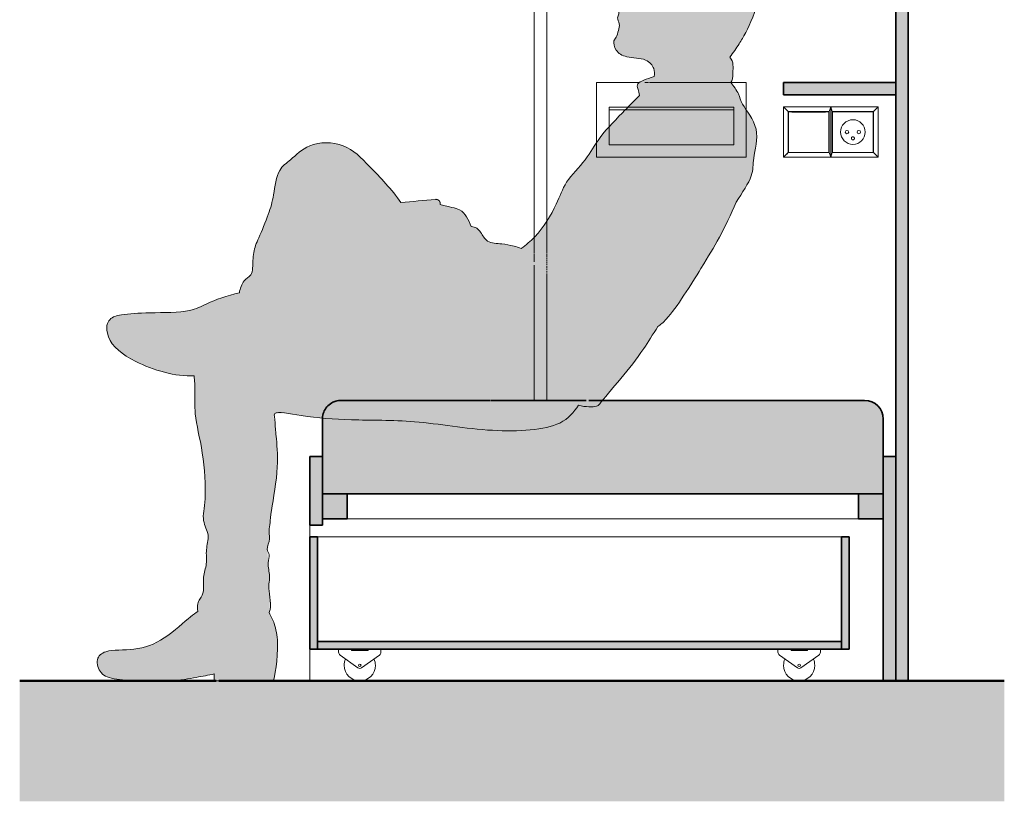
# Model space of a CAD drawing. Header units: centimetres. Extents: x 11682 to 15279, y -243 to 11866.
# Tile 6 of 13: x 13672 to 13830, y 611 to 736. Entities that reach past the tile are written whole.
import ezdxf

# ---------------------------------------------------------------- set-up
doc = ezdxf.new("R2010")
doc.units = ezdxf.units.CM
for name, color, linetype, lineweight in [('A-DETL-GENF', 92, 'Continuous', 18), ('A-FLOR-FNSH', 192, 'Continuous', 50), ('A-FLOR-PATT', 8, 'Continuous', 50), ('A-GENM', 13, 'Continuous', 18), ('E-ELEC-FIXT', 91, 'Continuous', 18), ('G-IMPT', 8, 'Continuous', 18)]:
    doc.layers.add(name, color=color, linetype=linetype, lineweight=lineweight)

# ---------------------------------------------------------------- blocks, each defined once
blk = doc.blocks.new('FURN_Sp_Lozko 2-02Nrozk - E25-LZ-01-10197810-E25-LZ-02-3 Copy 1')
at = {"layer": 'A-GENM'}
for points in [[(11841.54, 630), (11841.54, 830), (11839.54, 830), (11839.54, 630)], [(11821.54, 724), (11839.54, 724), (11839.54, 726), (11821.54, 726), (11821.54, 724.22)], [(11817.46, 660), (11837.54, 660), (11837.54, 672), (11837.43, 672.78), (11837.13, 673.5), (11836.66, 674.12), (11836.04, 674.6), (11835.31, 674.9), (11834.54, 675), (11792.48, 675), (11791.87, 674.27), (11791.44, 674.03), (11791.07, 673.98), (11790.54, 673.96), (11789.9, 673.99), (11789.21, 674.09), (11788.65, 674.19), (11788.37, 673.68), (11788.01, 673.18), (11787.59, 672.72), (11787.09, 672.29), (11786.53, 671.9), (11785.89, 671.54), (11785.19, 671.22), (11784.42, 670.94), (11783.54, 670.69), (11782.67, 670.5), (11781.68, 670.34), (11780.61, 670.23), (11778.9, 670.14), (11777.17, 670.12), (11776.02, 670.14), (11774.27, 670.23), (11771.93, 670.43), (11770.23, 670.61), (11767.45, 670.98), (11765.27, 671.25), (11762.07, 671.58), (11759.99, 671.73), (11757.94, 671.79), (11751.17, 671.91), (11749.35, 672.01), (11747.55, 672.11), (11747.54, 671.93), (11747.54, 660), (11797.71, 660)], [(11747.54, 655), (11747.54, 666), (11745.54, 666), (11745.54, 655), (11746.74, 655)], [(11837.54, 630), (11839.54, 630), (11839.54, 666), (11837.54, 666), (11837.54, 636.88)], [(11827.33, 635.1), (11830.84, 635.1), (11830.84, 636.3), (11746.74, 636.3), (11746.74, 635.1), (11817.46, 635.1)]]:
    blk.add_hatch(color=8, dxfattribs=at).paths.add_polyline_path(points)
h = blk.add_hatch(color=8, dxfattribs=at)
h.paths.add_polyline_path([(11834.54, 656), (11837.54, 656), (11837.54, 660), (11833.54, 660), (11833.54, 656)])
h.paths.add_polyline_path([(11748.34, 656), (11751.54, 656), (11751.54, 660), (11747.54, 660), (11747.54, 656)])
h = blk.add_hatch(color=8, dxfattribs=at)
h.paths.add_polyline_path([(11745.54, 635.1), (11746.74, 635.1), (11746.74, 653.1), (11745.54, 653.1), (11745.54, 636.3)])
h.paths.add_polyline_path([(11830.84, 635.1), (11832.04, 635.1), (11832.04, 653.1), (11830.84, 653.1), (11830.84, 636.3)])
at = {"layer": 'A-GENM', "lineweight": 35}
for p, q in [((11839.54, 830), (11839.54, 630)), ((11841.54, 630), (11841.54, 830)), ((11839.54, 726), (11821.54, 726)), ((11821.54, 726), (11821.54, 724)), ((11839.54, 724), (11839.54, 726)), ((11821.54, 724), (11839.54, 724)), ((11762, 675), (11750.54, 675)), ((11762.48, 675), (11762.01, 675)), ((11762.96, 675), (11762.49, 675)), ((11763.45, 675), (11762.97, 675)), ((11763.94, 675), (11763.46, 675)), ((11764.43, 675), (11763.95, 675)), ((11764.92, 675), (11764.44, 675)), ((11765.41, 675), (11764.93, 675)), ((11765.91, 675), (11765.42, 675)), ((11766.4, 675), (11765.91, 675)), ((11766.9, 675), (11766.41, 675)), ((11767.39, 675), (11766.91, 675)), ((11767.9, 675), (11767.41, 675)), ((11768.4, 675), (11767.91, 675)), ((11768.9, 675), (11768.41, 675)), ((11769.4, 675), (11768.91, 675)), ((11769.91, 675), (11769.42, 675)), ((11770.41, 675), (11769.92, 675)), ((11770.91, 675), (11770.42, 675)), ((11771.41, 675), (11770.92, 675)), ((11771.91, 675), (11771.43, 675)), ((11772.43, 675), (11771.94, 675)), ((11772.95, 675), (11772.45, 675)), ((11773.48, 675), (11772.99, 675)), ((11774.02, 675), (11773.52, 675)), ((11774.54, 675), (11774.04, 675)), ((11789.88, 675), (11774.62, 675)), ((11791.54, 675), (11790.3, 675)), ((11791.94, 675), (11791.54, 675)), ((11792.07, 675), (11791.99, 675)), ((11792.19, 675), (11792.11, 675)), ((11792.29, 675), (11792.21, 675)), ((11792.39, 675), (11792.31, 675)), ((11792.48, 675), (11792.39, 675)), ((11834.54, 675), (11792.48, 675)), ((11747.54, 672), (11747.54, 660)), ((11837.54, 660), (11837.54, 672)), ((11747.54, 666), (11745.54, 666)), ((11745.54, 666), (11745.54, 655)), ((11747.54, 655), (11747.54, 666)), ((11839.54, 666), (11837.54, 666)), ((11837.54, 666), (11837.54, 630)), ((11839.54, 630), (11839.54, 666)), ((11747.54, 660), (11837.54, 660)), ((11751.54, 660), (11747.54, 660)), ((11747.54, 660), (11747.54, 656)), ((11751.54, 656), (11751.54, 660)), ((11837.54, 660), (11833.54, 660)), ((11833.54, 660), (11833.54, 656)), ((11837.54, 656), (11837.54, 660)), ((11747.54, 656), (11751.54, 656)), ((11833.54, 656), (11837.54, 656)), ((11745.54, 655), (11747.54, 655)), ((11746.74, 653.1), (11745.54, 653.1)), ((11745.54, 653.1), (11745.54, 635.1)), ((11746.74, 635.1), (11746.74, 653.1)), ((11832.04, 653.1), (11830.84, 653.1)), ((11830.84, 653.1), (11830.84, 635.1)), ((11832.04, 635.1), (11832.04, 653.1)), ((11745.54, 635.1), (11746.74, 635.1)), ((11830.84, 636.3), (11746.74, 636.3)), ((11746.74, 636.3), (11746.74, 635.1)), ((11746.74, 635.1), (11830.84, 635.1)), ((11830.84, 635.1), (11830.84, 636.3)), ((11830.84, 635.1), (11832.04, 635.1)), ((11837.54, 630), (11839.54, 630)), ((11839.54, 630), (11841.54, 630))]:
    blk.add_line(p, q, dxfattribs=at)
at = {"layer": 'A-GENM'}
for p, q in [((11781.54, 759), (11781.54, 701.14)), ((11783.54, 759), (11783.54, 703.71)), ((11783.54, 759), (11783.54, 703.71)), ((11798.39, 726), (11791.54, 726)), ((11791.54, 726), (11791.54, 716.35)), ((11799.33, 726), (11799.3, 726)), ((11799.37, 726), (11799.34, 726)), ((11799.41, 726), (11799.38, 726)), ((11799.44, 726), (11799.41, 726)), ((11799.48, 726), (11799.45, 726)), ((11799.52, 726), (11799.49, 726)), ((11799.56, 726), (11799.53, 726)), ((11799.87, 726), (11799.57, 726)), ((11813.06, 726), (11800.04, 726)), ((11815.54, 726), (11813.06, 726)), ((11815.54, 721.61), (11815.54, 726)), ((11793.54, 718.87), (11793.54, 722)), ((11793.54, 722), (11796.54, 722)), ((11796.54, 722), (11796.8, 722)), ((11796.8, 722), (11797.06, 722)), ((11797.06, 722), (11797.31, 722)), ((11797.32, 722), (11797.57, 722)), ((11797.58, 722), (11797.82, 722)), ((11797.84, 722), (11798.67, 722)), ((11798.69, 722), (11799.33, 722)), ((11799.34, 722), (11799.65, 722)), ((11799.67, 722), (11799.97, 722)), ((11799.99, 722), (11800.28, 722)), ((11800.31, 722), (11800.87, 722)), ((11800.9, 722), (11813.54, 722)), ((11813.54, 722), (11813.54, 716.01)), ((11821.54, 722.06), (11822.27, 721.33)), ((11821.54, 722.06), (11821.54, 714)), ((11829.11, 722.06), (11821.54, 722.06)), ((11828.87, 721.33), (11829.11, 722.06)), ((11829.11, 722.06), (11828.87, 721.33)), ((11829.11, 714), (11829.11, 722.06)), ((11829.11, 722.06), (11829.36, 721.33)), ((11829.11, 722.06), (11829.11, 714)), ((11829.36, 721.33), (11829.11, 722.06)), ((11836.69, 722.06), (11829.11, 722.06)), ((11835.96, 721.33), (11836.69, 722.06)), ((11836.69, 714), (11836.69, 722.06)), ((11793.54, 721.6), (11796.15, 721.6)), ((11796.15, 721.6), (11796.18, 721.6)), ((11796.18, 721.6), (11796.47, 721.6)), ((11796.47, 721.6), (11796.75, 721.6)), ((11796.76, 721.6), (11797.03, 721.6)), ((11797.04, 721.6), (11797.3, 721.6)), ((11797.3, 721.6), (11797.56, 721.6)), ((11797.56, 721.6), (11797.81, 721.6)), ((11797.83, 721.6), (11798.07, 721.6)), ((11798.08, 721.6), (11798.32, 721.6)), ((11798.35, 721.6), (11799.52, 721.6)), ((11799.54, 721.6), (11800.15, 721.6)), ((11800.18, 721.6), (11800.47, 721.6)), ((11800.49, 721.6), (11813.54, 721.6)), ((11815.54, 721.41), (11815.54, 721.59)), ((11815.54, 721.24), (11815.54, 721.4)), ((11815.54, 720.93), (11815.54, 721.23)), ((11815.54, 720.75), (11815.54, 720.89)), ((11815.54, 714.97), (11815.54, 720.73)), ((11822.27, 714.73), (11822.27, 721.33)), ((11822.27, 721.33), (11828.87, 721.33)), ((11828.87, 721.33), (11828.87, 714.73)), ((11829.36, 714.73), (11829.36, 721.33)), ((11829.36, 721.33), (11835.96, 721.33)), ((11836.17, 721.55), (11835.96, 721.33)), ((11835.96, 721.33), (11835.96, 714.73)), ((11793.54, 718.8), (11793.54, 718.87)), ((11793.54, 718.54), (11793.54, 718.8)), ((11793.54, 718.03), (11793.54, 718.54)), ((11793.54, 717.78), (11793.54, 718.03)), ((11793.54, 717.53), (11793.54, 717.77)), ((11793.54, 717.28), (11793.54, 717.52)), ((11793.54, 717.03), (11793.54, 717.27)), ((11791.54, 716.35), (11791.54, 715.95)), ((11791.54, 715.95), (11791.54, 715.74)), ((11791.54, 715.74), (11791.54, 715.53)), ((11793.54, 716.79), (11793.54, 717.02)), ((11793.54, 716.55), (11793.54, 716.78)), ((11793.54, 716.31), (11793.54, 716.53)), ((11793.54, 716), (11793.54, 716.29)), ((11794.02, 716), (11793.54, 716)), ((11795.22, 716), (11794.05, 716)), ((11800.16, 716), (11795.24, 716)), ((11802.64, 716), (11800.18, 716)), ((11812.51, 716), (11802.67, 716)), ((11813.54, 716), (11812.52, 716)), ((11791.54, 715.53), (11791.54, 715.32)), ((11791.54, 715.32), (11791.54, 715.11)), ((11791.54, 715.1), (11791.54, 714.9)), ((11791.54, 714.89), (11791.54, 714.69)), ((11791.54, 714.69), (11791.54, 714.49)), ((11791.54, 714.48), (11791.54, 714.29)), ((11791.54, 714.27), (11791.54, 714.09)), ((11815.54, 714.78), (11815.54, 714.96)), ((11815.54, 714.68), (11815.54, 714.77)), ((11815.54, 714.59), (11815.54, 714.67)), ((11815.54, 714.49), (11815.54, 714.57)), ((11815.54, 714.38), (11815.54, 714.47)), ((11815.54, 714.29), (11815.54, 714.37)), ((11815.54, 714.2), (11815.54, 714.28)), ((11815.54, 714.11), (11815.54, 714.19)), ((11815.54, 714.01), (11815.54, 714.09)), ((11822.27, 714.73), (11821.54, 714)), ((11822.05, 714.51), (11822.27, 714.73)), ((11828.87, 714.73), (11822.27, 714.73)), ((11829.11, 714), (11828.87, 714.73)), ((11828.87, 714.73), (11829.11, 714)), ((11829.36, 714.73), (11829.11, 714)), ((11829.11, 714), (11829.36, 714.73)), ((11835.96, 714.73), (11829.36, 714.73)), ((11836.69, 714), (11835.96, 714.73)), ((11791.54, 714.07), (11791.54, 714)), ((11791.54, 714), (11791.65, 714)), ((11791.67, 714), (11792, 714)), ((11792.04, 714), (11792.38, 714)), ((11792.4, 714), (11792.76, 714)), ((11792.77, 714), (11797.71, 714)), ((11797.74, 714), (11805.11, 714)), ((11805.11, 714), (11807.57, 714)), ((11807.58, 714), (11815.54, 714)), ((11821.54, 714), (11829.11, 714)), ((11829.11, 714), (11836.69, 714)), ((11783.54, 703.71), (11783.54, 703.54)), ((11783.54, 703.71), (11783.54, 703.54)), ((11783.54, 703.53), (11783.54, 700.39)), ((11783.54, 703.53), (11783.54, 700.39)), ((11781.54, 701.14), (11781.54, 701.09)), ((11781.54, 701.09), (11781.54, 700.81)), ((11781.54, 700.81), (11781.54, 700.54)), ((11781.54, 700.53), (11781.54, 700.27)), ((11781.54, 700.25), (11781.54, 699.99)), ((11781.54, 699.97), (11781.54, 699.71)), ((11783.54, 700.37), (11783.54, 700.11)), ((11783.54, 700.37), (11783.54, 700.11)), ((11783.54, 700.07), (11783.54, 699.82)), ((11783.54, 700.07), (11783.54, 699.82)), ((11781.54, 699.68), (11781.54, 699.42)), ((11781.54, 699.4), (11781.54, 699.14)), ((11781.54, 699.09), (11781.54, 698.84)), ((11781.54, 698.78), (11781.54, 698.53)), ((11781.54, 698.46), (11781.54, 698.2)), ((11783.54, 699.78), (11783.54, 699.54)), ((11783.54, 699.78), (11783.54, 699.54)), ((11783.54, 699.48), (11783.54, 699.23)), ((11783.54, 699.48), (11783.54, 699.23)), ((11783.54, 699.19), (11783.54, 698.94)), ((11783.54, 699.19), (11783.54, 698.94)), ((11783.54, 698.88), (11783.54, 698.64)), ((11783.54, 698.88), (11783.54, 698.64)), ((11783.54, 698.57), (11783.54, 698.33)), ((11783.54, 698.57), (11783.54, 698.33)), ((11781.54, 698.14), (11781.54, 697.88)), ((11781.54, 697.8), (11781.54, 697.54)), ((11781.54, 697.46), (11781.54, 697.2)), ((11783.54, 698.26), (11783.54, 698.03)), ((11783.54, 698.26), (11783.54, 698.03)), ((11783.54, 697.93), (11783.54, 697.7)), ((11783.54, 697.93), (11783.54, 697.7)), ((11783.54, 697.61), (11783.54, 697.39)), ((11783.54, 697.61), (11783.54, 697.39)), ((11783.54, 697.26), (11783.54, 697.03)), ((11783.54, 697.26), (11783.54, 697.03)), ((11783.54, 696.9), (11783.54, 696.67)), ((11783.54, 696.9), (11783.54, 696.67)), ((11781.54, 696.7), (11781.54, 675)), ((11783.54, 696.5), (11783.54, 696.28)), ((11783.54, 696.5), (11783.54, 696.28)), ((11783.54, 696.13), (11783.54, 695.9)), ((11783.54, 696.13), (11783.54, 695.9)), ((11783.54, 695.72), (11783.54, 695.5)), ((11783.54, 695.72), (11783.54, 695.5)), ((11783.54, 695.33), (11783.54, 694.83)), ((11783.54, 695.33), (11783.54, 694.83)), ((11783.54, 694.83), (11783.54, 675)), ((11783.54, 694.83), (11783.54, 675)), ((11833.54, 656), (11751.54, 656)), ((11745.54, 655), (11745.54, 653.1)), ((11746.74, 653.1), (11830.84, 653.1)), ((11745.54, 635.1), (11745.54, 630)), ((11750.14, 635.1), (11750.14, 634.9)), ((11752.23, 635.1), (11752.23, 634.9)), ((11754.86, 634.9), (11754.86, 635.1)), ((11756.94, 634.9), (11756.94, 635.1)), ((11820.64, 635.1), (11820.64, 634.9)), ((11822.73, 635.1), (11822.73, 634.9)), ((11825.36, 634.9), (11825.36, 635.1)), ((11827.44, 634.9), (11827.44, 635.1)), ((11750.14, 634.61), (11750.14, 634.9)), ((11750.39, 634.12), (11753.25, 632.09)), ((11754.86, 634.9), (11752.23, 634.9)), ((11753.82, 632.09), (11756.68, 634.12)), ((11756.94, 634.9), (11756.94, 634.61)), ((11820.64, 634.61), (11820.64, 634.9)), ((11820.89, 634.12), (11823.75, 632.09)), ((11825.36, 634.9), (11822.73, 634.9)), ((11824.32, 632.09), (11827.18, 634.12)), ((11827.44, 634.9), (11827.44, 634.61))]:
    blk.add_line(p, q, dxfattribs=at)
at = {"layer": 'A-GENM', "lineweight": 35}
for centre, start, end in [((11750.54, 672), 120, 139.5063), ((11750.54, 672), 106.5667, 119.5441), ((11750.54, 672), 90, 106.352), ((11834.54, 672), 0, 90), ((11750.54, 672), 139.6567, 177.0611), ((11750.54, 672), 177.0611, 180)]:
    blk.add_arc(centre, 3, start, end, dxfattribs=at)
at = {"layer": 'A-GENM'}
for centre, radius, start, end in [((11750.74, 634.61), 0.6, 180, 234.6349), ((11753.54, 632.5), 2.5, 74.1102, 105.8898), ((11756.34, 634.61), 0.6, 305.3651, 0), ((11821.24, 634.61), 0.6, 180, 234.6349), ((11824.04, 632.5), 2.5, 74.1102, 105.8898), ((11826.84, 634.61), 0.6, 305.3651, 0), ((11753.54, 632.5), 2.5, 156.277, 180), ((11753.54, 632.5), 2.5, 180, 360), ((11753.54, 632.5), 0.5, 234.6349, 270), ((11753.54, 632.5), 0.2, 0, 180), ((11753.54, 632.5), 0.2, 180, 0), ((11753.54, 632.5), 0.5, 270, 305.3651), ((11753.54, 632.5), 2.5, 0, 23.723), ((11824.04, 632.5), 2.5, 156.277, 180), ((11824.04, 632.5), 2.5, 180, 360), ((11824.04, 632.5), 0.5, 234.6349, 270), ((11824.04, 632.5), 0.2, 0, 180), ((11824.04, 632.5), 0.2, 180, 0), ((11824.04, 632.5), 0.5, 270, 305.3651), ((11824.04, 632.5), 2.5, 0, 23.723)]:
    blk.add_arc(centre, radius, start, end, dxfattribs=at)
blk = doc.blocks.new('KONTAKT-SIMON_Łącznik_jednobiegunowy_BASIC_zaciski_śrubowe - Kolor modułu - Biały-9376182-E25-LZ-02-3 Copy 1')
at = {"layer": 'E-ELEC-FIXT'}
for p, q in [((11822.32, 721.31), (11828.82, 721.31)), ((11822.32, 721.31), (11822.32, 721.25)), ((11828.82, 721.31), (11828.82, 721.25))]:
    blk.add_line(p, q, dxfattribs=at)
for points in [[(11822.32, 721.25), (11823.03, 721.23), (11824.47, 721.22), (11826.65, 721.22), (11828.09, 721.23), (11828.82, 721.25)], [(11822.32, 717.98), (11822.32, 718.51), (11822.32, 719.58), (11822.32, 720.68), (11822.32, 721.25)], [(11828.82, 721.25), (11828.82, 720.68), (11828.82, 719.58), (11828.82, 718.51), (11828.82, 717.98)], [(11822.32, 714.77), (11822.32, 715.32), (11822.32, 716.4), (11822.32, 717.46), (11822.32, 717.98)], [(11828.82, 717.98), (11828.82, 717.46), (11828.82, 716.4), (11828.82, 715.32), (11828.82, 714.77)], [(11828.82, 714.77), (11828.1, 714.76), (11826.66, 714.74), (11824.48, 714.74), (11823.04, 714.76), (11822.32, 714.77)]]:
    blk.add_open_spline(points, degree=3, dxfattribs=at)
blk = doc.blocks.new('KONTAKT-SIMON_Gniazdo_wtyczkowe_BASIC - Kolor modułu - Biały-9376240-E25-LZ-02-3 Copy 1')
at = {"layer": 'E-ELEC-FIXT', "flags": 128}
for points in [[(11832.66, 717.28), (11832.65, 717.28), (11832.64, 717.28), (11832.63, 717.28), (11832.62, 717.28), (11832.61, 717.28), (11832.6, 717.27), (11832.59, 717.27), (11832.58, 717.27), (11832.57, 717.26), (11832.56, 717.26), (11832.55, 717.26), (11832.54, 717.25), (11832.53, 717.25), (11832.52, 717.24), (11832.51, 717.24), (11832.51, 717.23), (11832.5, 717.22), (11832.49, 717.22), (11832.48, 717.21), (11832.48, 717.2), (11832.47, 717.2), (11832.46, 717.19), (11832.46, 717.18), (11832.45, 717.17), (11832.44, 717.17), (11832.44, 717.16), (11832.43, 717.15), (11832.43, 717.14), (11832.43, 717.13), (11832.42, 717.12), (11832.42, 717.11), (11832.42, 717.1), (11832.41, 717.09), (11832.41, 717.08), (11832.41, 717.07), (11832.41, 717.06), (11832.41, 717.05), (11832.41, 717.04), (11832.41, 717.03), (11832.41, 717.02), (11832.41, 717.01), (11832.41, 717), (11832.41, 716.99), (11832.41, 716.98), (11832.41, 716.97), (11832.41, 716.96), (11832.42, 716.95), (11832.42, 716.94), (11832.42, 716.94), (11832.43, 716.93), (11832.43, 716.92), (11832.44, 716.91), (11832.44, 716.9), (11832.45, 716.89), (11832.45, 716.88), (11832.46, 716.87), (11832.47, 716.87), (11832.47, 716.86), (11832.48, 716.85), (11832.49, 716.85), (11832.49, 716.84), (11832.5, 716.83), (11832.51, 716.83), (11832.52, 716.82), (11832.53, 716.82), (11832.54, 716.81), (11832.54, 716.81), (11832.55, 716.8), (11832.56, 716.8), (11832.57, 716.79), (11832.58, 716.79), (11832.59, 716.79), (11832.6, 716.79), (11832.61, 716.78), (11832.62, 716.78), (11832.63, 716.78), (11832.64, 716.78), (11832.65, 716.78), (11832.66, 716.78)], [(11832.66, 716.78), (11832.67, 716.78), (11832.68, 716.78), (11832.69, 716.78), (11832.7, 716.78), (11832.7, 716.78), (11832.71, 716.79), (11832.72, 716.79), (11832.73, 716.79), (11832.74, 716.8), (11832.75, 716.8), (11832.76, 716.8), (11832.77, 716.81), (11832.78, 716.81), (11832.79, 716.82), (11832.8, 716.82), (11832.8, 716.83), (11832.81, 716.84), (11832.82, 716.84), (11832.83, 716.85), (11832.83, 716.86), (11832.84, 716.86), (11832.85, 716.87), (11832.85, 716.88), (11832.86, 716.89), (11832.87, 716.89), (11832.87, 716.9), (11832.88, 716.91), (11832.88, 716.92), (11832.88, 716.93), (11832.89, 716.94), (11832.89, 716.95), (11832.89, 716.96), (11832.9, 716.97), (11832.9, 716.98), (11832.9, 716.99), (11832.9, 717), (11832.9, 717.01), (11832.9, 717.02), (11832.91, 717.03), (11832.91, 717.04), (11832.9, 717.05), (11832.9, 717.06), (11832.9, 717.07), (11832.9, 717.08), (11832.9, 717.09), (11832.9, 717.1), (11832.89, 717.11), (11832.89, 717.12), (11832.89, 717.12), (11832.88, 717.13), (11832.88, 717.14), (11832.87, 717.15), (11832.87, 717.16), (11832.86, 717.17), (11832.86, 717.18), (11832.85, 717.19), (11832.85, 717.19), (11832.84, 717.2), (11832.83, 717.21), (11832.82, 717.21), (11832.82, 717.22), (11832.81, 717.23), (11832.8, 717.23), (11832.79, 717.24), (11832.78, 717.24), (11832.78, 717.25), (11832.77, 717.25), (11832.76, 717.26), (11832.75, 717.26), (11832.74, 717.27), (11832.73, 717.27), (11832.72, 717.27), (11832.71, 717.27), (11832.7, 717.28), (11832.69, 717.28), (11832.68, 717.28), (11832.67, 717.28), (11832.66, 717.28), (11832.66, 717.28)]]:
    blk.add_lwpolyline(points, dxfattribs=at)
at = {"layer": 'E-ELEC-FIXT'}
for centre, radius, start, end in [((11832.66, 718.03), 1.98, 0, 180), ((11832.66, 718.03), 1.97, 180, 0), ((11831.71, 718.03), 0.275, 0, 180), ((11831.71, 718.03), 0.275, 180, 0), ((11833.61, 718.03), 0.275, 0, 180), ((11833.61, 718.03), 0.275, 180, 0)]:
    blk.add_arc(centre, radius, start, end, dxfattribs=at)
for points in [[(11829.41, 721.28), (11830.12, 721.28), (11831.56, 721.28), (11833.74, 721.28), (11835.18, 721.28), (11835.91, 721.28)], [(11829.41, 718.03), (11829.41, 718.56), (11829.41, 719.63), (11829.41, 720.72), (11829.41, 721.28)], [(11835.91, 721.28), (11835.91, 720.72), (11835.91, 719.63), (11835.91, 718.56), (11835.91, 718.03)], [(11829.41, 714.78), (11829.41, 715.34), (11829.41, 716.43), (11829.41, 717.5), (11829.41, 718.03)], [(11835.91, 718.03), (11835.91, 717.5), (11835.91, 716.43), (11835.91, 715.34), (11835.91, 714.78)], [(11835.91, 714.78), (11835.19, 714.78), (11833.75, 714.78), (11831.57, 714.78), (11830.13, 714.78), (11829.41, 714.78)]]:
    blk.add_open_spline(points, degree=3, dxfattribs=at)
blk = doc.blocks.new('DEIT_CzlowiekM-Siedzacy - 01_dwg-9883474-E25-LZ-02-3 Copy 1')
at = {"layer": 'G-IMPT'}
h = blk.add_hatch(color=256, dxfattribs=at)
h.paths.add_polyline_path([(11738.46, 630), (11739.53, 630), (11739.76, 630.24), (11739.89, 630.86), (11740.08, 631.98), (11740.23, 633.28), (11740.33, 634.57), (11740.35, 635.67), (11740.32, 636.59), (11740.23, 637.43), (11740.08, 638.2), (11739.9, 638.9), (11739.66, 639.57), (11739.35, 640.27), (11739, 640.98), (11739.1, 642.11), (11739.12, 643.2), (11739.08, 643.84), (11738.95, 645.29), (11738.97, 645.75), (11739.06, 646.65), (11739.06, 647.18), (11738.96, 648.16), (11738.78, 650.02), (11738.76, 650.61), (11738.81, 651.15), (11739.07, 652.87), (11739.04, 653.51), (11739.01, 654.2), (11739.05, 654.92), (11739.15, 655.7), (11739.44, 657.62), (11739.77, 659.76), (11740.13, 662.65), (11740.29, 664.35), (11740.34, 665.46), (11740.32, 666.63), (11740.17, 668.65), (11740.04, 670.28), (11739.89, 671.55), (11739.69, 672.35), (11739.72, 672.52), (11739.75, 672.59), (11739.83, 672.68), (11740.08, 672.83), (11740.43, 672.91), (11740.93, 672.94), (11741.69, 672.93), (11742.34, 672.88), (11743.55, 672.71), (11745.83, 672.34), (11747.56, 672.15), (11747.66, 672.82), (11747.94, 673.5), (11748.46, 674.16), (11749.06, 674.61), (11749.8, 674.9), (11750.71, 675), (11792.48, 675), (11796.95, 680.37), (11797.99, 681.74), (11798.9, 683.02), (11799.89, 684.53), (11801.41, 686.88), (11802.09, 687.41), (11802.56, 687.87), (11803.15, 688.53), (11803.77, 689.31), (11804.63, 690.49), (11805.72, 692.1), (11807.1, 694.26), (11809.94, 698.85), (11810.92, 700.56), (11811.73, 702.06), (11812.62, 703.86), (11813.5, 705.76), (11814.08, 707), (11815.54, 709.33), (11815.98, 710.15), (11816.25, 710.74), (11816.42, 711.22), (11816.59, 712.06), (11816.68, 713.15), (11816.76, 713.86), (11816.94, 714.94), (11817.15, 716.12), (11817.22, 716.83), (11817.24, 717.49), (11817.2, 718.08), (11817.19, 718.16), (11816.99, 718.96), (11816.81, 719.44), (11816.49, 720.09), (11816.07, 720.8), (11814.85, 722.72), (11814.63, 723.25), (11814.24, 724.22), (11813.91, 724.83), (11813.5, 725.43), (11813.08, 726.05), (11813.33, 726.56), (11813.38, 727.03), (11813.43, 728.73), (11813.38, 729.09), (11813.32, 729.29), (11812.95, 729.99), (11812.91, 730.05), (11813.83, 731.32), (11814.55, 732.4), (11815.16, 733.44), (11815.81, 734.69), (11816.25, 735.65), (11816.79, 736.99), (11817.09, 737.93), (11817.35, 738.91), (11817.5, 739.66), (11817.59, 740.44), (11817.62, 741.12), (11817.6, 741.89), (11817.54, 742.53), (11817.4, 743.25), (11817.24, 743.87), (11817, 744.5), (11816.72, 745.09), (11816.37, 745.65), (11815.99, 746.17), (11815.71, 746.49), (11815.1, 747.08), (11814.6, 747.47), (11814.09, 747.81), (11813.39, 748.17), (11812.67, 748.46), (11812.28, 748.59), (11811.44, 748.81), (11810.61, 749.01), (11809.85, 749.26), (11808.11, 749.86), (11807.81, 749.91), (11807.5, 749.93), (11806.78, 749.91), (11806.43, 749.98), (11806, 750.15), (11804.88, 750.55), (11804.44, 750.65), (11803.96, 750.69), (11803.4, 750.64), (11802.62, 750.51), (11801.68, 750.29), (11800.77, 750.01), (11799.85, 749.68), (11799.33, 749.43), (11798.89, 749.13), (11798.44, 748.69), (11798.29, 748.5), (11797.98, 747.95), (11797.81, 747.48), (11797.69, 747.01), (11797.64, 746.53), (11797.66, 746.09), (11797.76, 745.7), (11797.89, 745.44), (11798.03, 745.21), (11797.69, 744.37), (11797.4, 743.78), (11797.14, 743.4), (11796.94, 743.13), (11796.68, 742.59), (11796.18, 741.2), (11796, 740.93), (11795.77, 740.68), (11795.33, 740.33), (11794.92, 740.06), (11794.18, 739.62), (11793.95, 739.44), (11793.77, 739.16), (11793.67, 738.86), (11793.65, 738.67), (11793.72, 738.38), (11793.84, 738.19), (11794.01, 738.02), (11794.3, 737.9), (11794.79, 737.8), (11794.88, 737.74), (11794.96, 737.62), (11795.04, 737.39), (11795.08, 737.06), (11795.06, 736.83), (11794.91, 736.39), (11794.93, 736.1), (11795.17, 735.25), (11795.16, 734.95), (11795.07, 734.39), (11794.91, 733.8), (11794.77, 733.45), (11794.58, 733.16), (11794.47, 732.98), (11794.36, 732.68), (11794.32, 732.32), (11794.33, 732.12), (11794.39, 731.83), (11794.52, 731.5), (11794.73, 731.13), (11794.78, 731.05), (11795.12, 730.7), (11795.43, 730.49), (11795.8, 730.3), (11796.18, 730.17), (11796.62, 730.08), (11799.13, 729.69), (11799.52, 729.51), (11799.87, 729.29), (11800.18, 729.05), (11800.42, 728.78), (11800.6, 728.47), (11800.73, 728.15), (11800.83, 727.74), (11800.84, 727.44), (11800.81, 727.14), (11800.76, 726.94), (11798.86, 726.25), (11798.43, 726.02), (11798.21, 725.85), (11798.2, 725.83), (11798.07, 725.39), (11798.13, 725.08), (11798.42, 723.88), (11796.54, 721.99), (11793.96, 719.33), (11793.06, 718.33), (11792.25, 717.33), (11791.65, 716.52), (11790.75, 715.14), (11789.86, 713.8), (11789.26, 713.05), (11787.03, 710.38), (11786.53, 709.64), (11786.36, 709.34), (11785.92, 708.43), (11784.88, 706.09), (11784.28, 704.94), (11783.69, 703.95), (11783.07, 703.01), (11782.52, 702.27), (11781.95, 701.59), (11781.35, 700.96), (11780.74, 700.38), (11780.11, 699.85), (11779.46, 699.38), (11777.91, 699.83), (11776.22, 700.11), (11775.02, 700.23), (11774.55, 700.34), (11774.2, 700.47), (11773.93, 700.64), (11773.67, 700.87), (11773.41, 701.19), (11772.55, 702.41), (11772.35, 702.57), (11772.02, 702.74), (11771.58, 702.85), (11771.39, 702.89), (11771.23, 703.38), (11770.98, 703.9), (11770.64, 704.48), (11770.33, 704.92), (11770.05, 705.22), (11769.93, 705.32), (11769.3, 705.68), (11768.83, 705.82), (11766.45, 706.45), (11766.44, 706.61), (11765.75, 707.24), (11765.14, 707.19), (11760.13, 706.76), (11759.19, 708), (11758.46, 708.9), (11757.55, 709.94), (11755.57, 712.06), (11753.96, 713.7), (11753.28, 714.34), (11752.57, 714.9), (11752.02, 715.27), (11751.64, 715.5), (11751.03, 715.78), (11750.38, 716.01), (11749.69, 716.18), (11749, 716.28), (11748.29, 716.32), (11747.56, 716.3), (11746.87, 716.22), (11746.22, 716.07), (11745.6, 715.86), (11745.01, 715.59), (11744.65, 715.39), (11744.15, 715.06), (11743.54, 714.55), (11742.71, 713.86), (11741.83, 713.11), (11740.96, 712.29), (11740.69, 711.88), (11740.48, 711.4), (11740.24, 710.67), (11740.04, 709.9), (11739.86, 708.86), (11739.61, 707.52), (11739.38, 706.47), (11739.08, 705.47), (11738.72, 704.42), (11738.11, 702.91), (11737.14, 700.63), (11736.84, 699.89), (11736.63, 699.17), (11736.49, 698.43), (11736.42, 697.81), (11736.29, 695.7), (11736.2, 695.39), (11736.09, 695.22), (11735.89, 694.99), (11735.41, 694.53), (11734.79, 693.86), (11734.58, 693.51), (11734.43, 693.12), (11734.3, 692.7), (11734.22, 692.24), (11733.02, 691.94), (11731.85, 691.59), (11730.64, 691.17), (11729.47, 690.71), (11728.32, 690.18), (11727.35, 689.75), (11726.75, 689.54), (11726.12, 689.39), (11725.35, 689.27), (11724.22, 689.17), (11722.74, 689.1), (11716.72, 688.89), (11715.58, 688.77), (11714.81, 688.64), (11714.27, 688.49), (11713.91, 688.32), (11713.64, 688.14), (11713.39, 687.92), (11713.11, 687.48), (11713.02, 687.19), (11712.96, 686.85), (11712.96, 686.47), (11713.05, 685.88), (11713.16, 685.37), (11713.3, 684.95), (11713.54, 684.49), (11713.83, 684.05), (11714.19, 683.62), (11714.59, 683.22), (11715.17, 682.73), (11715.82, 682.26), (11716.54, 681.81), (11717.48, 681.3), (11718.49, 680.82), (11719.56, 680.37), (11720.68, 679.96), (11721.83, 679.61), (11723, 679.31), (11724.16, 679.09), (11725.13, 678.97), (11726.05, 678.92), (11726.97, 678.92), (11727.06, 677.59), (11727.1, 676.32), (11727.11, 673.27), (11727.21, 672.35), (11727.42, 670.99), (11727.94, 668.4), (11728.25, 666.71), (11728.47, 665.05), (11728.62, 663.55), (11728.72, 661.95), (11728.75, 660.63), (11728.71, 659.32), (11728.65, 658.51), (11728.46, 656.83), (11728.44, 656.12), (11728.47, 655.79), (11728.55, 655.41), (11728.83, 654.57), (11729.19, 653.33), (11729.2, 652.96), (11729.13, 652.32), (11728.91, 650.52), (11728.92, 649.01), (11728.83, 648.28), (11728.72, 647.8), (11728.57, 647.18), (11728.5, 646.7), (11728.46, 645.8), (11728.45, 644.46), (11728.35, 644.06), (11728.17, 643.59), (11728.01, 643.33), (11727.73, 642.89), (11727.62, 642.55), (11727.56, 642.1), (11727.55, 641.67), (11727.56, 641.14), (11726.7, 640.53), (11726.1, 640.06), (11723.26, 637.68), (11722.38, 637.05), (11721.6, 636.55), (11720.89, 636.16), (11720.17, 635.83), (11719.45, 635.56), (11718.72, 635.35), (11717.97, 635.19), (11717.19, 635.08), (11716.04, 635), (11713.78, 634.87), (11713.07, 634.75), (11712.61, 634.61), (11712.21, 634.42), (11711.94, 634.23), (11711.71, 633.98), (11711.6, 633.81), (11711.45, 633.43), (11711.41, 633.14), (11711.41, 632.81), (11711.47, 632.47), (11711.6, 632.05), (11711.8, 631.65), (11712, 631.36), (11712.22, 631.12), (11712.48, 630.92), (11712.85, 630.71), (11713.27, 630.55), (11713.88, 630.39), (11714.73, 630.26), (11715.91, 630.13), (11717.53, 630.02), (11718.35, 630), (11723.41, 630.03), (11724.69, 630.15), (11726, 630.34), (11728.47, 630.78), (11730.2, 631.11), (11730.2, 630), (11738.46, 630)])
h.paths.add_polyline_path([(11793.09, 675.73), (11793.09, 675.73), (11793.15, 675.8)])
h.paths.add_polyline_path([(11766.45, 706.61), (11766.43, 706.7), (11766.27, 707.02), (11766.1, 707.15), (11765.76, 707.24), (11766.44, 706.61)])
h.paths.add_polyline_path([(11813.33, 729.29), (11813.14, 729.71), (11813.14, 729.69), (11813.33, 729.29)])
blk.add_hatch(color=256, dxfattribs=at).paths.add_polyline_path([(11777.17, 670.12), (11778.9, 670.14), (11780.61, 670.23), (11781.68, 670.34), (11782.67, 670.5), (11783.58, 670.7), (11784.42, 670.94), (11785.19, 671.22), (11785.89, 671.54), (11786.53, 671.9), (11787.09, 672.29), (11787.59, 672.72), (11788.01, 673.18), (11788.37, 673.68), (11788.68, 674.21), (11789.36, 674.06), (11790.05, 673.98), (11790.73, 673.96), (11791.28, 674), (11791.54, 674.06), (11791.94, 674.35), (11792.48, 675), (11750.42, 674.98), (11749.68, 674.87), (11749.04, 674.6), (11748.41, 674.12), (11747.94, 673.5), (11747.64, 672.78), (11747.58, 672.15), (11749.8, 671.98), (11751.64, 671.89), (11754.47, 671.85), (11759.99, 671.73), (11761.54, 671.62), (11763.66, 671.43), (11766.9, 671.06), (11771.36, 670.49), (11774.27, 670.23), (11776.02, 670.14), (11776.6, 670.12)])
for points, knots in [([(11798.03, 745.21), (11797.85, 745.49), (11797.53, 746.13), (11797.77, 747.72), (11798.7, 749.27), (11800.9, 750.12), (11804.71, 751.1), (11806.27, 749.72), (11808.05, 750.13), (11810.01, 748.98), (11813.45, 748.6), (11817.35, 745.37), (11818.08, 739.51), (11815.54, 734.03), (11814.46, 732.22), (11813.44, 730.73), (11812.91, 730.05)], [-4.13009, -4.13009, -4.13009, -4.13009, -3.950304, -3.727776, -3.494908, -3.217137, -2.868058, -2.624983, -2.398393, -2.13503, -1.803556, -1.416229, -0.98656, -0.552532, -0.28868, 0, 0, 0, 0]), ([(11800.76, 726.94), (11800.84, 727.36), (11800.89, 728.28), (11799.51, 730), (11796.35, 729.85), (11794.53, 730.94), (11794.15, 732.7), (11794.75, 733.19), (11795.05, 734.35), (11795.32, 735.35), (11794.72, 736.38), (11795.19, 736.95), (11795.02, 737.94), (11793.93, 737.86), (11793.57, 738.53), (11793.75, 739.26), (11794.18, 739.69), (11795.22, 740.18), (11796.44, 741.19), (11796.53, 742.77), (11797.41, 743.58), (11797.84, 744.74), (11798.03, 745.21)], [-8.375519, -8.375519, -8.375519, -8.375519, -8.173247, -7.925208, -7.610764, -7.354749, -7.135015, -6.986069, -6.792309, -6.608133, -6.425573, -6.27928, -6.12186, -5.950769, -5.806626, -5.656729, -5.52064, -5.328458, -5.106373, -4.891537, -4.67747, -4.511493, -4.511493, -4.511493, -4.511493]), ([(11812.91, 730.05), (11813.58, 729.25), (11813.33, 727.65), (11813.39, 726.2), (11813.06, 726)], [-0.5441928, -0.5441928, -0.5441928, -0.5441928, -0.2492444, 0, 0, 0, 0]), ([(11798.43, 723.9), (11798.34, 724.26), (11798.12, 725.13), (11797.85, 726.02), (11799.53, 726.51), (11800.76, 726.94)], [-2.1955351, -2.1955351, -2.1955351, -2.1955351, -2.0856371, -1.9131686, -1.6100835, -1.6100835, -1.6100835, -1.6100835]), ([(11813.06, 726), (11813.53, 725.43), (11814.44, 724.15), (11814.75, 722.38), (11818.03, 718.64), (11816.5, 713.8), (11816.8, 711.05), (11814.9, 708.31), (11813.95, 706.8)], [-12.329349, -12.329349, -12.329349, -12.329349, -12.061659, -11.821641, -11.438225, -11.048477, -10.745551, -10.376534, -10.376534, -10.376534, -10.376534]), ([(11779.46, 699.38), (11780.22, 699.93), (11782.41, 701.69), (11785.26, 706.4), (11786.37, 710.07), (11790, 713.56), (11791.83, 717.24), (11796.13, 721.57), (11797.64, 723.12), (11798.43, 723.9)], [8.281501, 8.281501, 8.281501, 8.281501, 8.501785, 8.951356, 9.306364, 9.696164, 10.069653, 10.506703, 10.834099, 10.834099, 10.834099, 10.834099]), ([(11734.22, 692.24), (11734.32, 692.92), (11734.79, 694.29), (11736.2, 695), (11736.4, 696.3), (11736.37, 698.84), (11737.31, 701.04), (11738.99, 704.91), (11739.75, 707.81), (11740.3, 712.17), (11742.56, 713.5), (11745.29, 716.49), (11751.35, 716.48), (11755.19, 712.41), (11758.7, 708.81), (11760.15, 706.73)], [-4.24713, -4.24713, -4.24713, -4.24713, -3.98869, -3.775127, -3.578374, -3.297183, -3.014043, -2.650642, -2.326127, -1.964993, -1.683566, -1.331864, -0.916149, -0.496342, 0, 0, 0, 0]), ([(11766.45, 706.41), (11767.97, 705.95), (11769.65, 705.85), (11770.73, 704.44), (11771.25, 703.41), (11771.4, 702.86)], [-0.8249964, -0.8249964, -0.8249964, -0.8249964, -0.5115866, -0.2586741, 0, 0, 0, 0]), ([(11813.95, 706.8), (11813.11, 704.83), (11811.12, 700.69), (11808.44, 696.45), (11803.83, 688.93), (11801.81, 687.13), (11801.38, 686.85)], [-10.376534, -10.376534, -10.376534, -10.376534, -9.959095, -9.525886, -8.964316, -8.812875, -8.812875, -8.812875, -8.812875]), ([(11771.4, 702.86), (11772.17, 702.88), (11773.03, 701.98), (11773.82, 700.22), (11776.43, 700.14), (11777.85, 699.88), (11779.05, 699.51), (11779.46, 699.38)], [-4.890575, -4.890575, -4.890575, -4.890575, -4.657432, -4.410298, -4.129516, -3.868208, -3.739354, -3.739354, -3.739354, -3.739354]), ([(11713.2, 685.19), (11712.72, 686.85), (11713.36, 688.29), (11715.47, 688.86), (11719.83, 689.09), (11726.37, 689.07), (11728.85, 690.57), (11732.28, 691.81), (11734.22, 692.24)], [0, 0, 0, 0, 0.217458, 0.47557, 0.867393, 1.32764, 1.642217, 2.056929, 2.056929, 2.056929, 2.056929]), ([(11801.38, 686.85), (11800.54, 685.57), (11798.59, 682.38), (11795.78, 678.88), (11792.05, 674.51), (11791.6, 673.9), (11789.78, 673.91), (11788.66, 674.21)], [3.350293, 3.350293, 3.350293, 3.350293, 3.620747, 4.067354, 4.479272, 4.628326, 4.924599, 4.924599, 4.924599, 4.924599]), ([(11726.97, 678.93), (11723.98, 678.76), (11717.49, 680.73), (11713.78, 683.6), (11713.2, 685.19)], [-4.0871796, -4.0871796, -4.0871796, -4.0871796, -3.5327592, -3.092746, -3.092746, -3.092746, -3.092746]), ([(11727.58, 641.15), (11727.32, 642.18), (11727.91, 643.14), (11728.67, 644.39), (11728.26, 646.7), (11729.12, 648.74), (11728.74, 651.06), (11729.56, 653.41), (11728.07, 655.76), (11728.99, 659.08), (11728.45, 667.01), (11726.88, 672.65), (11727.18, 676.46), (11727.02, 678.13), (11726.97, 678.93)], [8.249701, 8.249701, 8.249701, 8.249701, 8.472702, 8.695409, 8.969988, 9.243012, 9.521847, 9.80431, 10.093652, 10.426828, 10.875817, 11.328241, 11.683831, 11.970448, 11.970448, 11.970448, 11.970448]), ([(11788.66, 674.21), (11787.81, 673.12), (11785.93, 670.38), (11774.29, 669.69), (11762.56, 671.96), (11752.29, 671.72), (11744.89, 672.32), (11739.58, 673.41), (11739.93, 672.19), (11739.93, 671.19), (11740.18, 668.64), (11740.6, 663.93), (11739.17, 656.66), (11739.18, 655.14), (11738.86, 653.73), (11739.28, 652.8), (11738.38, 651.05), (11739.24, 650.26), (11738.58, 648.9), (11739.24, 646.86), (11738.89, 645.57), (11739, 644.44), (11739.2, 642.42), (11739.24, 641.73), (11739, 640.95)], [0, 0, 0, 0, 0.371969, 0.9714, 1.618369, 2.197898, 2.715419, 3.090165, 3.23646, 3.417744, 3.701201, 4.108922, 4.526664, 4.751613, 4.958833, 5.140287, 5.37934, 5.55301, 5.762495, 6.026854, 6.232052, 6.427376, 6.685467, 6.868648, 6.868648, 6.868648, 6.868648]), ([(11730.2, 631.13), (11729.24, 630.92), (11727.15, 630.55), (11723.07, 629.77), (11714.66, 630.04), (11711.87, 630.91), (11711.04, 633.55), (11712.84, 635.13), (11717.56, 634.77), (11722.16, 636.42), (11726.29, 640.33), (11727.17, 640.86), (11727.58, 641.15)], [2.060775, 2.060775, 2.060775, 2.060775, 2.369596, 2.744699, 3.267004, 3.564633, 3.829105, 4.075551, 4.456941, 4.86613, 5.284698, 5.503894, 5.503894, 5.503894, 5.503894]), ([(11739, 640.95), (11739.33, 640.34), (11739.95, 639.09), (11740.71, 635.27), (11739.86, 630.28), (11739.67, 630)], [0, 0, 0, 0, 0.260628, 0.611128, 1.327545, 1.327545, 1.327545, 1.327545])]:
    blk.add_open_spline(points, degree=3, knots=knots, dxfattribs=at)
for points in [[(11760.15, 706.73), (11762, 706.9), (11763.85, 707.07), (11765.7, 707.24)], [(11730.17, 630), (11730.18, 630.38), (11730.19, 630.75), (11730.2, 631.13)], [(11739.67, 630), (11736.23, 630), (11733.2, 630), (11730.17, 630)]]:
    blk.add_open_spline(points, degree=3, dxfattribs=at)
blk.add_rational_spline([(11765.7, 707.24), (11765.89, 707.26), (11766.08, 707.19), (11766.23, 707.06), (11766.37, 706.93), (11766.45, 706.74), (11766.45, 706.55), (11766.45, 706.5), (11766.45, 706.46), (11766.45, 706.41)], [1, 0.943277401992, 0.943277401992, 1, 0.943277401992, 0.943277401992, 1, 1, 1, 1], degree=3, knots=[1.35939393, 1.35939393, 1.35939393, 1.35939393, 1.37800792, 1.37800792, 1.37800792, 1.39662191, 1.39662191, 1.39662191, 1.42240323, 1.42240323, 1.42240323, 1.42240323], dxfattribs=at)
blk = doc.blocks.new('DEIT_CzlowiekM-Siedzacy - _M_Siedzacy-9883504-E25-LZ-02-3 Copy 1')
blk.add_blockref('DEIT_CzlowiekM-Siedzacy - 01_dwg-9883474-E25-LZ-02-3 Copy 1', (0, 0))

msp = doc.modelspace()

# ---------------------------------------------------------------- hatches: boundary and pattern name
at = {"layer": 'A-FLOR-PATT', "lineweight": 18}
msp.add_hatch(color=256, dxfattribs=at).paths.add_polyline_path([(13671.99, 610.69), (13829.97, 610.69), (13829.97, 630), (13671.99, 630), (13671.99, 626.91)])

# ---------------------------------------------------------------- linework, layer by layer
at = {"layer": 'A-FLOR-FNSH', "color": 7}
for p, q in [((13703.51, 630), (13671.99, 630)), ((13704.08, 630), (13703.92, 630)), ((13708.4, 630), (13704.09, 630)), ((13711.48, 630), (13708.42, 630)), ((13829.97, 630), (13711.49, 630))]:
    msp.add_line(p, q, dxfattribs=at)

# ---------------------------------------------------------------- block references
at = {"layer": 'A-DETL-GENF'}
msp.add_blockref('DEIT_CzlowiekM-Siedzacy - _M_Siedzacy-9883504-E25-LZ-02-3 Copy 1', (1973.02, 0), dxfattribs=at)
at = {"layer": 'A-GENM'}
msp.add_blockref('FURN_Sp_Lozko 2-02Nrozk - E25-LZ-01-10197810-E25-LZ-02-3 Copy 1', (1973.02, 0), dxfattribs=at)
at = {"layer": 'E-ELEC-FIXT'}
for name in ['KONTAKT-SIMON_Łącznik_jednobiegunowy_BASIC_zaciski_śrubowe - Kolor modułu - Biały-9376182-E25-LZ-02-3 Copy 1', 'KONTAKT-SIMON_Gniazdo_wtyczkowe_BASIC - Kolor modułu - Biały-9376240-E25-LZ-02-3 Copy 1']:
    msp.add_blockref(name, (1973.02, 0), dxfattribs=at)

doc.saveas('drawing.dxf')
